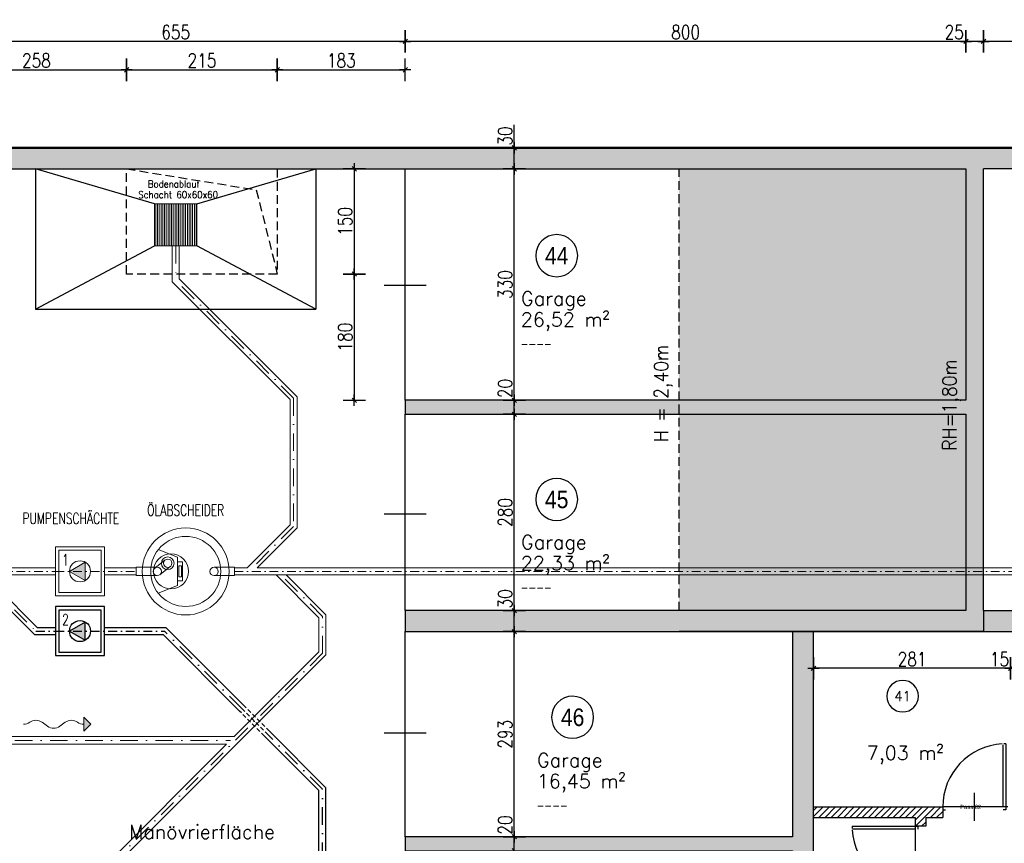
# Model space of a CAD drawing. Header units: centimetres. Extents: x -18458 to 60221, y -11985 to 33979.
# Tile 23 of 50: x 3222 to 4627, y 2668 to 3843. Entities that reach past the tile are written whole.
import ezdxf
from ezdxf.enums import TextEntityAlignment as Align

# ---------------------------------------------------------------- set-up
doc = ezdxf.new("R2010")
doc.units = ezdxf.units.CM
doc.header["$LTSCALE"] = 50
doc.header["$MEASUREMENT"] = 0
doc.header["$PDMODE"] = 34
for name, pattern in [('DASHDOT2', [0.5, 0.25, -0.125, 0, -0.125]), ('HIDDEN', [0.375, 0.25, -0.125]), ('STRICHPUNKT', [1, 0.5, -0.25, 0, -0.25])]:
    doc.linetypes.add(name, pattern=pattern)
for name, color, linetype in [('01_Bemassung', 150, 'Continuous'), ('01_Grundriss_verdeckt', 3, 'HIDDEN'), ('01_Installationen', 94, 'Continuous'), ('01_Mauern', 1, 'Continuous'), ('01_Mauern_Betonziegel', 147, 'Continuous'), ('01_Schlitze_Schächte', 52, 'Continuous'), ('01_Schraff_Beton', 5, 'Continuous'), ('01_Schraff_Betonziegel', 125, 'Continuous'), ('01_Stellflächen', 153, 'Continuous'), ('01_Text', 2, 'Continuous'), ('01_Tueren', 7, 'Continuous'), ('01_unterzüge', 241, 'Continuous'), ('A-colgrid', 2, 'Continuous')]:
    doc.layers.add(name, color=color, linetype=linetype)
doc.layers.add('01_Grenzen', color=7, linetype='Continuous', true_color=0x3c64f6)
doc.layers.add('04_Inst_Abflüsse', color=44, linetype='Continuous', lineweight=9)
doc.styles.add('ReHe', font='AVGARDN.TTF')
doc.styles.add('Romans', font='Romans.shx')
doc.styles.add('SIPLEX1', font='romans.shx', dxfattribs={"width": 0.8})
doc.dimstyles.new('BEM-50_grundrisse', dxfattribs={"dimscale": 1.6, "dimtxt": 12.5, "dimasz": 0.4, "dimexe": 0.1, "dimexo": 0.5, "dimgap": 2, "dimtad": 1, "dimdec": 0, "dimrnd": 0.5, "dimzin": 12, "dimdsep": 46, "dimtxsty": 'SIPLEX1', "dimblk": 'bempkt', "dimcen": -0.2, "dimdle": 0.05, "dimse1": 1, "dimse2": 1, "dimclrd": 256, "dimclre": 256, "dimclrt": 256, "dimazin": 0, "dimtfac": 1, "dimtdec": 0, "dimtmove": 0, "dimatfit": 2, "dimldrblk": 'BEMPU', "dimfxl": 0, "dimtvp": 1, "dimtolj": 1, "dimtzin": 0, "dimarcsym": 0})
doc.dimstyles.new('Block_bem', dxfattribs={"dimtxt": 6, "dimasz": 0.18, "dimexe": 0.18, "dimexo": 0.0625, "dimgap": 2, "dimtad": 0, "dimdec": 0, "dimzin": 0, "dimdsep": 46, "dimtxsty": 'Standard', "dimcen": 0, "dimse1": 1, "dimse2": 1, "dimsd1": 1, "dimsd2": 1, "dimadec": 0, "dimazin": 0, "dimtfac": 1, "dimtdec": 0, "dimtix": 1, "dimtofl": 0, "dimtmove": 0, "dimatfit": 3, "dimfxl": 0, "dimtolj": 1, "dimtzin": 0, "dimarcsym": 0})

# ---------------------------------------------------------------- blocks, each defined once
blk = doc.blocks.new('*D34')
at = {"layer": 'Defpoints', "color": 0}
for p in [(-86, 0), (-4, 0), (-86, -4)]:
    blk.add_point(p, dxfattribs=at)
at = {"layer": 'Defpoints', "color": 0, "insert": (-50, 0), "char_height": 6, "attachment_point": 5}
blk.add_mtext('\\A1;Pass 82', dxfattribs=at)
blk = doc.blocks.new('rs_Keller')
at = {"layer": '01_Text', "color": 0}
blk.add_arc((0, 35), 22.5, 180.191, 179.809, dxfattribs=at)
at = {"layer": '01_Text', "color": 4, "style": 'Romans'}
blk.add_attdef('NR', text='', height=14, dxfattribs=at).set_placement((0, 35), align=Align.MIDDLE_CENTER)
at = {"layer": '01_Text', "color": 0, "style": 'Romans', "flags": 2}
blk.add_attdef('Keller', (-51.2, -26), '', height=20, dxfattribs=at)
at = {"layer": '01_Text', "color": 0, "style": 'Romans'}
blk.add_attdef('Nettofläche', (-51.2, -56), '', height=20, dxfattribs=at)
blk = doc.blocks.new('rs_Garage')
at = {"layer": '01_Text', "color": 0}
blk.add_arc((0, 40), 30, 180.191, 179.809, dxfattribs=at)
at = {"layer": '01_Text', "color": 0, "style": 'ReHe', "width": 0.9}
blk.add_attdef('GAR_NR', text='', height=25, dxfattribs=at).set_placement((0, 40), align=Align.MIDDLE_CENTER)
at = {"layer": '01_Text', "color": 0, "style": 'Romans'}
for tag, p in [('R_Bez', (-50.8, -31)), ('GAR_FL', (-51.2, -61))]:
    blk.add_attdef(tag, p, '', height=20, dxfattribs=at)
at = {"layer": 'Defpoints', "color": 91, "style": 'Romans'}
blk.add_attdef('Br_fl', (-51.5, -91), '', height=10, dxfattribs=at)
blk = doc.blocks.new('bempkt')
at = {"layer": '01_Bemassung', "color": 0}
for p, q in [((0, -25), (0, 25)), ((12.5, 0), (-12.5, 0)), ((-4.95, -4.95), (4.95, 4.95))]:
    blk.add_line(p, q, dxfattribs=at)
blk = doc.blocks.new('*D240')
at = {"layer": '01_Bemassung', "lineweight": -2}
blk.add_line((5126.9, 3811.6), (4597.6, 3811.6), dxfattribs=at)
at = {"layer": 'Defpoints', "color": 0}
for p in [(4596.9, 3811.6), (5127.6, 3659.9), (4596.9, 3629.9)]:
    blk.add_point(p, dxfattribs=at)
at = {"layer": '01_Bemassung', "lineweight": -2, "xscale": 0.6400000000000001, "yscale": 0.6400000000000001, "zscale": 0.6400000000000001, "rotation": 180}
blk.add_blockref('bempkt', (4596.9, 3811.6), dxfattribs=at)
at = {"layer": '01_Bemassung', "lineweight": -2, "xscale": 0.6400000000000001, "yscale": 0.6400000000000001, "zscale": 0.6400000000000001}
blk.add_blockref('bempkt', (5127.6, 3811.6), dxfattribs=at)
at = {"layer": '01_Bemassung', "insert": (4862.2, 3824.8), "char_height": 20, "attachment_point": 5, "style": 'SIPLEX1'}
blk.add_mtext('\\A1;531', dxfattribs=at)
blk = doc.blocks.new('BEMPU')
at = {"layer": '01_Bemassung', "color": 4}
for p, q in [((0, -25), (0, 25)), ((5, 0), (-5, 0))]:
    blk.add_line(p, q, dxfattribs=at)
blk.add_circle((0, 0), 2.5, dxfattribs=at)
blk = doc.blocks.new('*D241')
at = {"layer": '01_Bemassung', "lineweight": -2}
for p, q in [((4571.9, 3811.6), (4539, 3811.6)), ((4596.3, 3811.6), (4572.6, 3811.6))]:
    blk.add_line(p, q, dxfattribs=at)
at = {"layer": 'Defpoints', "color": 0}
for p in [(4571.9, 3811.6), (4571.9, 3629.9), (4596.9, 3629.9)]:
    blk.add_point(p, dxfattribs=at)
at = {"layer": '01_Bemassung', "lineweight": -2, "xscale": 0.6400000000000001, "yscale": 0.6400000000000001, "zscale": 0.6400000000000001, "rotation": 180}
blk.add_blockref('bempkt', (4571.9, 3811.6), dxfattribs=at)
at = {"layer": '01_Bemassung', "lineweight": -2, "xscale": 0.6400000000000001, "yscale": 0.6400000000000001, "zscale": 0.6400000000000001}
blk.add_blockref('bempkt', (4596.9, 3811.6), dxfattribs=at)
at = {"layer": '01_Bemassung', "insert": (4555.1, 3824.8), "char_height": 20, "attachment_point": 5, "style": 'SIPLEX1'}
blk.add_mtext('\\A1;25', dxfattribs=at)
blk = doc.blocks.new('*D242')
at = {"layer": '01_Bemassung', "lineweight": -2}
blk.add_line((4571.3, 3811.6), (3772.6, 3811.6), dxfattribs=at)
at = {"layer": 'Defpoints', "color": 0}
for p in [(3771.9, 3811.6), (3771.9, 3629.9), (4571.9, 3629.9)]:
    blk.add_point(p, dxfattribs=at)
at = {"layer": '01_Bemassung', "lineweight": -2, "xscale": 0.6400000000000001, "yscale": 0.6400000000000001, "zscale": 0.6400000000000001, "rotation": 180}
blk.add_blockref('bempkt', (3771.9, 3811.6), dxfattribs=at)
at = {"layer": '01_Bemassung', "lineweight": -2, "xscale": 0.6400000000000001, "yscale": 0.6400000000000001, "zscale": 0.6400000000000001}
blk.add_blockref('bempkt', (4571.9, 3811.6), dxfattribs=at)
at = {"layer": '01_Bemassung', "insert": (4171.9, 3824.8), "char_height": 20, "attachment_point": 5, "style": 'SIPLEX1'}
blk.add_mtext('\\A1;800', dxfattribs=at)
blk = doc.blocks.new('*D243')
at = {"layer": '01_Bemassung', "lineweight": -2}
blk.add_line((3771.3, 3811.6), (3117.6, 3811.6), dxfattribs=at)
at = {"layer": 'Defpoints', "color": 0}
for p in [(3116.9, 3811.6), (3116.9, 3629.9), (3771.9, 3629.9)]:
    blk.add_point(p, dxfattribs=at)
at = {"layer": '01_Bemassung', "lineweight": -2, "xscale": 0.6400000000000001, "yscale": 0.6400000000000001, "zscale": 0.6400000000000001, "rotation": 180}
blk.add_blockref('bempkt', (3116.9, 3811.6), dxfattribs=at)
at = {"layer": '01_Bemassung', "lineweight": -2, "xscale": 0.6400000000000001, "yscale": 0.6400000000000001, "zscale": 0.6400000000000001}
blk.add_blockref('bempkt', (3771.9, 3811.6), dxfattribs=at)
at = {"layer": '01_Bemassung', "insert": (3444.4, 3824.8), "char_height": 20, "attachment_point": 5, "style": 'SIPLEX1'}
blk.add_mtext('\\A1;655', dxfattribs=at)
blk = doc.blocks.new('*D250')
at = {"layer": '01_Bemassung', "lineweight": -2}
blk.add_line((7888.8, 3858.6), (1039.8, 3858.6), dxfattribs=at)
at = {"layer": 'Defpoints', "color": 0}
for p in [(1039.1, 3858.6), (1039.1, 3659.9), (7889.4, 2999.9)]:
    blk.add_point(p, dxfattribs=at)
at = {"layer": '01_Bemassung', "lineweight": -2, "xscale": 0.6400000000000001, "yscale": 0.6400000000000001, "zscale": 0.6400000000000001, "rotation": 180}
blk.add_blockref('bempkt', (1039.1, 3858.6), dxfattribs=at)
at = {"layer": '01_Bemassung', "lineweight": -2, "xscale": 0.6400000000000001, "yscale": 0.6400000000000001, "zscale": 0.6400000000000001}
blk.add_blockref('bempkt', (7889.4, 3858.6), dxfattribs=at)
at = {"layer": '01_Bemassung', "insert": (4464.3, 3871.8), "char_height": 20, "attachment_point": 5, "style": 'SIPLEX1'}
blk.add_mtext('\\A1;6851', dxfattribs=at)
blk = doc.blocks.new('*D251')
at = {"layer": '01_Bemassung', "lineweight": -2}
blk.add_line((8626.3, 3904.9), (1039.8, 3904.9), dxfattribs=at)
at = {"layer": 'Defpoints', "color": 0}
for p in [(1039.1, 3904.9), (1039.1, 3659.9), (8626.9, 2999.9)]:
    blk.add_point(p, dxfattribs=at)
at = {"layer": '01_Bemassung', "lineweight": -2, "xscale": 0.6400000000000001, "yscale": 0.6400000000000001, "zscale": 0.6400000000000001, "rotation": 180}
blk.add_blockref('bempkt', (1039.1, 3904.9), dxfattribs=at)
at = {"layer": '01_Bemassung', "lineweight": -2, "xscale": 0.6400000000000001, "yscale": 0.6400000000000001, "zscale": 0.6400000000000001}
blk.add_blockref('bempkt', (8626.9, 3904.9), dxfattribs=at)
at = {"layer": '01_Bemassung', "insert": (4833, 3918.1), "char_height": 20, "attachment_point": 5, "style": 'SIPLEX1'}
blk.add_mtext('\\A1;7588', dxfattribs=at)
blk = doc.blocks.new('*D447')
at = {"layer": '01_Bemassung', "lineweight": -2}
for p, q in [((4635.5, 2917.6), (4604.8, 2917.6)), ((4649.9, 2917.6), (4636.1, 2917.6))]:
    blk.add_line(p, q, dxfattribs=at)
at = {"layer": 'Defpoints', "color": 0}
for p in [(4635.5, 3049.9), (4635.5, 2917.6), (4650.5, 2799.9)]:
    blk.add_point(p, dxfattribs=at)
at = {"layer": '01_Bemassung', "lineweight": -2, "xscale": 0.6400000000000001, "yscale": 0.6400000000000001, "zscale": 0.6400000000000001, "rotation": 180}
blk.add_blockref('bempkt', (4635.5, 2917.6), dxfattribs=at)
at = {"layer": '01_Bemassung', "lineweight": -2, "xscale": 0.6400000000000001, "yscale": 0.6400000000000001, "zscale": 0.6400000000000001}
blk.add_blockref('bempkt', (4650.5, 2917.6), dxfattribs=at)
at = {"layer": '01_Bemassung', "insert": (4619.8, 2930.8), "char_height": 20, "attachment_point": 5, "style": 'SIPLEX1'}
blk.add_mtext('\\A1;15', dxfattribs=at)
blk = doc.blocks.new('*D448')
at = {"layer": '01_Bemassung', "lineweight": -2}
blk.add_line((4634.9, 2917.6), (4355.1, 2917.6), dxfattribs=at)
at = {"layer": 'Defpoints', "color": 0}
for p in [(4354.4, 3049.9), (4635.5, 3049.9), (4354.4, 2917.6)]:
    blk.add_point(p, dxfattribs=at)
at = {"layer": '01_Bemassung', "lineweight": -2, "xscale": 0.6400000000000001, "yscale": 0.6400000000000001, "zscale": 0.6400000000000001, "rotation": 180}
blk.add_blockref('bempkt', (4354.4, 2917.6), dxfattribs=at)
at = {"layer": '01_Bemassung', "lineweight": -2, "xscale": 0.6400000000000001, "yscale": 0.6400000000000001, "zscale": 0.6400000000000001}
blk.add_blockref('bempkt', (4635.5, 2917.6), dxfattribs=at)
at = {"layer": '01_Bemassung', "insert": (4495, 2930.8), "char_height": 20, "attachment_point": 5, "style": 'SIPLEX1'}
blk.add_mtext('\\A1;281', dxfattribs=at)
blk = doc.blocks.new('*D450')
at = {"layer": '01_Bemassung', "lineweight": -2}
blk.add_line((4966, 3479.2), (4966, 3000.5), dxfattribs=at)
at = {"layer": 'Defpoints', "color": 0}
for p in [(4771.6, 3479.9), (4584.1, 2999.9), (4966, 2999.9)]:
    blk.add_point(p, dxfattribs=at)
at = {"layer": '01_Bemassung', "lineweight": -2, "xscale": 0.6400000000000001, "yscale": 0.6400000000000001, "zscale": 0.6400000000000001}
for p, rotation in [((4966, 3479.9), 90), ((4966, 2999.9), 270)]:
    blk.add_blockref('bempkt', p, dxfattribs=dict(at, rotation=rotation))
at = {"layer": '01_Bemassung', "insert": (4952.8, 3239.9), "char_height": 20, "attachment_point": 5, "rotation": 90, "style": 'SIPLEX1'}
blk.add_mtext('\\A1;480', dxfattribs=at)
blk = doc.blocks.new('*D508')
at = {"layer": '01_Bemassung', "lineweight": -2}
for p, q in [((3927.5, 2677.4), (3927.5, 2710.3)), ((3927.5, 2658), (3927.5, 2676.7))]:
    blk.add_line(p, q, dxfattribs=at)
at = {"layer": 'Defpoints', "color": 0}
for p in [(3927.5, 2677.4), (4048.2, 2677.4), (4048.2, 2657.4)]:
    blk.add_point(p, dxfattribs=at)
at = {"layer": '01_Bemassung', "lineweight": -2, "xscale": 0.6400000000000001, "yscale": 0.6400000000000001, "zscale": 0.6400000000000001}
for p, rotation in [((3927.5, 2677.4), 90), ((3927.5, 2657.4), 270)]:
    blk.add_blockref('bempkt', p, dxfattribs=dict(at, rotation=rotation))
at = {"layer": '01_Bemassung', "insert": (3914.3, 2694.2), "char_height": 20, "attachment_point": 5, "rotation": 90, "style": 'SIPLEX1'}
blk.add_mtext('\\A1;20', dxfattribs=at)
blk = doc.blocks.new('*D509')
at = {"layer": '01_Bemassung', "lineweight": -2}
blk.add_line((3927.5, 2678), (3927.5, 2969.2), dxfattribs=at)
at = {"layer": 'Defpoints', "color": 0}
for p in [(3927.5, 2969.9), (4048.2, 2969.9), (4048.2, 2677.4)]:
    blk.add_point(p, dxfattribs=at)
at = {"layer": '01_Bemassung', "lineweight": -2, "xscale": 0.6400000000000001, "yscale": 0.6400000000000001, "zscale": 0.6400000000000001}
for p, rotation in [((3927.5, 2969.9), 90), ((3927.5, 2677.4), 270)]:
    blk.add_blockref('bempkt', p, dxfattribs=dict(at, rotation=rotation))
at = {"layer": '01_Bemassung', "insert": (3914.3, 2823.6), "char_height": 20, "attachment_point": 5, "rotation": 90, "style": 'SIPLEX1'}
blk.add_mtext('\\A1;293', dxfattribs=at)
blk = doc.blocks.new('*D510')
at = {"layer": '01_Bemassung', "lineweight": -2}
for p, q in [((3927.5, 2999.9), (3927.5, 3032.8)), ((3927.5, 2970.5), (3927.5, 2999.2))]:
    blk.add_line(p, q, dxfattribs=at)
at = {"layer": 'Defpoints', "color": 0}
for p in [(3771.9, 2999.9), (3927.5, 2999.9), (4048.2, 2969.9)]:
    blk.add_point(p, dxfattribs=at)
at = {"layer": '01_Bemassung', "lineweight": -2, "xscale": 0.6400000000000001, "yscale": 0.6400000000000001, "zscale": 0.6400000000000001}
for p, rotation in [((3927.5, 2999.9), 90), ((3927.5, 2969.9), 270)]:
    blk.add_blockref('bempkt', p, dxfattribs=dict(at, rotation=rotation))
at = {"layer": '01_Bemassung', "insert": (3914.3, 3016.7), "char_height": 20, "attachment_point": 5, "rotation": 90, "style": 'SIPLEX1'}
blk.add_mtext('\\A1;30', dxfattribs=at)
blk = doc.blocks.new('*D511')
at = {"layer": '01_Bemassung', "lineweight": -2}
blk.add_line((3927.5, 3000.5), (3927.5, 3279.2), dxfattribs=at)
at = {"layer": 'Defpoints', "color": 0}
for p in [(3771.9, 3279.9), (3927.5, 3279.9), (3771.9, 2999.9)]:
    blk.add_point(p, dxfattribs=at)
at = {"layer": '01_Bemassung', "lineweight": -2, "xscale": 0.6400000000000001, "yscale": 0.6400000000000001, "zscale": 0.6400000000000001}
for p, rotation in [((3927.5, 3279.9), 90), ((3927.5, 2999.9), 270)]:
    blk.add_blockref('bempkt', p, dxfattribs=dict(at, rotation=rotation))
at = {"layer": '01_Bemassung', "insert": (3914.3, 3139.9), "char_height": 20, "attachment_point": 5, "rotation": 90, "style": 'SIPLEX1'}
blk.add_mtext('\\A1;280', dxfattribs=at)
blk = doc.blocks.new('*D512')
at = {"layer": '01_Bemassung', "lineweight": -2}
for p, q in [((3927.5, 3299.9), (3927.5, 3332.8)), ((3927.5, 3280.5), (3927.5, 3299.2))]:
    blk.add_line(p, q, dxfattribs=at)
at = {"layer": 'Defpoints', "color": 0}
for p in [(3771.9, 3299.9), (3927.5, 3299.9), (3771.9, 3279.9)]:
    blk.add_point(p, dxfattribs=at)
at = {"layer": '01_Bemassung', "lineweight": -2, "xscale": 0.6400000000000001, "yscale": 0.6400000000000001, "zscale": 0.6400000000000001}
for p, rotation in [((3927.5, 3299.9), 90), ((3927.5, 3279.9), 270)]:
    blk.add_blockref('bempkt', p, dxfattribs=dict(at, rotation=rotation))
at = {"layer": '01_Bemassung', "insert": (3914.3, 3316.7), "char_height": 20, "attachment_point": 5, "rotation": 90, "style": 'SIPLEX1'}
blk.add_mtext('\\A1;20', dxfattribs=at)
blk = doc.blocks.new('*D513')
at = {"layer": '01_Bemassung', "lineweight": -2}
blk.add_line((3927.5, 3300.5), (3927.5, 3629.2), dxfattribs=at)
at = {"layer": 'Defpoints', "color": 0}
for p in [(3569.4, 3629.9), (3927.5, 3629.9), (3771.9, 3299.9)]:
    blk.add_point(p, dxfattribs=at)
at = {"layer": '01_Bemassung', "lineweight": -2, "xscale": 0.6400000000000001, "yscale": 0.6400000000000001, "zscale": 0.6400000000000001}
for p, rotation in [((3927.5, 3629.9), 90), ((3927.5, 3299.9), 270)]:
    blk.add_blockref('bempkt', p, dxfattribs=dict(at, rotation=rotation))
at = {"layer": '01_Bemassung', "insert": (3914.3, 3464.9), "char_height": 20, "attachment_point": 5, "rotation": 90, "style": 'SIPLEX1'}
blk.add_mtext('\\A1;330', dxfattribs=at)
blk = doc.blocks.new('*D514')
at = {"layer": '01_Bemassung', "lineweight": -2}
for p, q in [((3927.5, 3659.9), (3927.5, 3692.8)), ((3927.5, 3630.5), (3927.5, 3659.2))]:
    blk.add_line(p, q, dxfattribs=at)
at = {"layer": 'Defpoints', "color": 0}
for p in [(3124.3, 3659.9), (3927.5, 3659.9), (3569.4, 3629.9)]:
    blk.add_point(p, dxfattribs=at)
at = {"layer": '01_Bemassung', "lineweight": -2, "xscale": 0.6400000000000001, "yscale": 0.6400000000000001, "zscale": 0.6400000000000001}
for p, rotation in [((3927.5, 3659.9), 90), ((3927.5, 3629.9), 270)]:
    blk.add_blockref('bempkt', p, dxfattribs=dict(at, rotation=rotation))
at = {"layer": '01_Bemassung', "insert": (3914.3, 3676.7), "char_height": 20, "attachment_point": 5, "rotation": 90, "style": 'SIPLEX1'}
blk.add_mtext('\\A1;30', dxfattribs=at)
blk = doc.blocks.new('*D643')
at = {"layer": '01_Bemassung', "lineweight": -2}
blk.add_line((3117.6, 3771.1), (3373.8, 3771.1), dxfattribs=at)
at = {"layer": 'Defpoints', "color": 0}
for p in [(3374.4, 3771.1), (3116.9, 3629.9), (3374.4, 3629.9)]:
    blk.add_point(p, dxfattribs=at)
at = {"layer": '01_Bemassung', "lineweight": -2, "xscale": 0.6400000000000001, "yscale": 0.6400000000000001, "zscale": 0.6400000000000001, "rotation": 180}
blk.add_blockref('bempkt', (3116.9, 3771.1), dxfattribs=at)
at = {"layer": '01_Bemassung', "lineweight": -2, "xscale": 0.6400000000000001, "yscale": 0.6400000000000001, "zscale": 0.6400000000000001}
blk.add_blockref('bempkt', (3374.4, 3771.1), dxfattribs=at)
at = {"layer": '01_Bemassung', "insert": (3245.7, 3784.3), "char_height": 20, "attachment_point": 5, "style": 'SIPLEX1'}
blk.add_mtext('\\A1;258', dxfattribs=at)
blk = doc.blocks.new('*D644')
at = {"layer": '01_Bemassung', "lineweight": -2}
blk.add_line((3375.1, 3771.1), (3588.8, 3771.1), dxfattribs=at)
at = {"layer": 'Defpoints', "color": 0}
for p in [(3589.4, 3771.1), (3374.4, 3629.9), (3589.4, 3629.9)]:
    blk.add_point(p, dxfattribs=at)
at = {"layer": '01_Bemassung', "lineweight": -2, "xscale": 0.6400000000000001, "yscale": 0.6400000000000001, "zscale": 0.6400000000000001, "rotation": 180}
blk.add_blockref('bempkt', (3374.4, 3771.1), dxfattribs=at)
at = {"layer": '01_Bemassung', "lineweight": -2, "xscale": 0.6400000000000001, "yscale": 0.6400000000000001, "zscale": 0.6400000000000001}
blk.add_blockref('bempkt', (3589.4, 3771.1), dxfattribs=at)
at = {"layer": '01_Bemassung', "insert": (3481.9, 3784.3), "char_height": 20, "attachment_point": 5, "style": 'SIPLEX1'}
blk.add_mtext('\\A1;215', dxfattribs=at)
blk = doc.blocks.new('*D645')
at = {"layer": '01_Bemassung', "lineweight": -2}
blk.add_line((3590.1, 3771.1), (3771.3, 3771.1), dxfattribs=at)
at = {"layer": 'Defpoints', "color": 0}
for p in [(3771.9, 3771.1), (3589.4, 3629.9), (3771.9, 3629.9)]:
    blk.add_point(p, dxfattribs=at)
at = {"layer": '01_Bemassung', "lineweight": -2, "xscale": 0.6400000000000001, "yscale": 0.6400000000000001, "zscale": 0.6400000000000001, "rotation": 180}
blk.add_blockref('bempkt', (3589.4, 3771.1), dxfattribs=at)
at = {"layer": '01_Bemassung', "lineweight": -2, "xscale": 0.6400000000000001, "yscale": 0.6400000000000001, "zscale": 0.6400000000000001}
blk.add_blockref('bempkt', (3771.9, 3771.1), dxfattribs=at)
at = {"layer": '01_Bemassung', "insert": (3680.7, 3784.3), "char_height": 20, "attachment_point": 5, "style": 'SIPLEX1'}
blk.add_mtext('\\A1;183', dxfattribs=at)
blk = doc.blocks.new('*D646')
at = {"layer": '01_Bemassung', "lineweight": -2}
blk.add_line((3699.2, 3629.2), (3699.2, 3480.5), dxfattribs=at)
at = {"layer": 'Defpoints', "color": 0}
for p in [(3589.4, 3629.9), (3589.4, 3479.9), (3699.2, 3479.9)]:
    blk.add_point(p, dxfattribs=at)
at = {"layer": '01_Bemassung', "lineweight": -2, "xscale": 0.6400000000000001, "yscale": 0.6400000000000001, "zscale": 0.6400000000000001}
for p, rotation in [((3699.2, 3629.9), 90), ((3699.2, 3479.9), 270)]:
    blk.add_blockref('bempkt', p, dxfattribs=dict(at, rotation=rotation))
at = {"layer": '01_Bemassung', "insert": (3686, 3554.9), "char_height": 20, "attachment_point": 5, "rotation": 90, "style": 'SIPLEX1'}
blk.add_mtext('\\A1;150', dxfattribs=at)
blk = doc.blocks.new('*D647')
at = {"layer": '01_Bemassung', "lineweight": -2}
blk.add_line((3699.2, 3479.2), (3699.2, 3300.5), dxfattribs=at)
at = {"layer": 'Defpoints', "color": 0}
for p in [(3589.4, 3479.9), (3699.2, 3299.9), (3771.9, 3299.9)]:
    blk.add_point(p, dxfattribs=at)
at = {"layer": '01_Bemassung', "lineweight": -2, "xscale": 0.6400000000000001, "yscale": 0.6400000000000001, "zscale": 0.6400000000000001}
for p, rotation in [((3699.2, 3479.9), 90), ((3699.2, 3299.9), 270)]:
    blk.add_blockref('bempkt', p, dxfattribs=dict(at, rotation=rotation))
at = {"layer": '01_Bemassung', "insert": (3686, 3389.9), "char_height": 20, "attachment_point": 5, "rotation": 90, "style": 'SIPLEX1'}
blk.add_mtext('\\A1;180', dxfattribs=at)
blk = doc.blocks.new('*U33')
at = {"layer": '01_Tueren', "color": 0}
for p, q in [((0, 89.9), (-3, 89.9)), ((-45, 20), (-45, -20)), ((-93, 0), (-90, 0)), ((-90, 0), (-90, -4)), ((3, 0), (0, 0)), ((0, 0), (0, -4)), ((-90, -4), (-86, -4)), ((0, -4), (-4, -4))]:
    blk.add_line(p, q, dxfattribs=at)
blk.add_lwpolyline([(0, 89.9), (0, 0), (-4, 0), (-4, 88.8)], dxfattribs=at)
blk.add_arc((0, 0), 90, 93.1819, 180, dxfattribs=at)
at = {"layer": 'Defpoints', "color": 91}
blk.add_line((0, 0), (-90, 0), dxfattribs=at)
dim = blk.add_linear_dim(base=(-86, 0), p1=(-4, 0), p2=(-86, -4), angle=180, text='Pass <>', dimstyle='Block_bem', dxfattribs=at)
dim.commit()
dim.dimension.update_dxf_attribs({"geometry": '*D34', "text_midpoint": (-50, 0), "dimtype": 160})

msp = doc.modelspace()

# ---------------------------------------------------------------- hatches: boundary and pattern name
at = {"layer": '01_Installationen'}
msp.add_hatch(color=256, dxfattribs=at).paths.add_polyline_path([(3292.9, 2970.7), (3315.4, 2957.7), (3315.4, 2983.6)])
at = {"layer": '01_Schraff_Beton'}
h = msp.add_hatch(dxfattribs=at)
h.set_pattern_fill('ANSI33', color=256, scale=50, style=0)
h.paths.add_polyline_path([(4596.9, 2999.9), (4596.9, 3629.9), (5127.6, 3629.9), (5127.6, 3659.9), (2566.9, 3659.9), (2566.9, 3629.9), (4571.9, 3629.9), (4571.9, 3299.9), (3771.9, 3299.9), (3771.9, 3279.9), (4571.9, 3279.9), (4571.9, 2999.9), (3771.9, 2999.9), (3771.9, 2969.9), (4324.4, 2969.9), (4354.4, 2969.9), (4596.9, 2969.9)])
h = msp.add_hatch(dxfattribs=at)
h.set_pattern_fill('ANSI33', color=256, scale=50, style=0)
h.paths.add_polyline_path([(7169.4, 2999.9), (4596.9, 2999.9), (4596.9, 2969.9), (7164.1, 2969.9), (7244.4, 2889.5), (7244.4, 2634.9), (7269.4, 2634.9), (7269.4, 2899.9)])
h = msp.add_hatch(dxfattribs=at)
h.set_pattern_fill('ANSI33', color=256, scale=50, style=0)
h.paths.add_polyline_path([(4354.4, 2969.9), (4324.4, 2969.9), (4324.4, 2677.4), (3771.9, 2677.4), (3771.9, 2657.4), (4324.4, 2657.4), (4324.4, 2369.9), (3771.9, 2369.9), (3771.9, 2329.9), (4324.4, 2329.9), (4324.4, 2256.9), (4339.4, 2256.9), (4339.4, 2236.9), (4324.4, 2236.9), (4324.4, 1859.9), (3511.9, 1859.9), (3511.9, 1279.9), (3536.9, 1279.9), (3536.9, 1804.9), (3566.9, 1804.9), (3566.9, 1829.9), (3829.2, 1829.9), (3829.2, 1279.9), (3849.2, 1279.9), (3849.2, 1829.9), (4538.3, 1829.9), (4538.3, 1515.6), (4525.9, 1304.9), (4153.3, 1304.9), (4153.3, 1279.9), (4524.5, 1279.9), (4520.3, 1208.3), (4545.2, 1206.8), (4563.3, 1514.9), (4563.3, 1859.9), (4354.4, 1859.9)])
at = {"layer": '01_Schraff_Betonziegel'}
h = msp.add_hatch(dxfattribs=at)
h.set_pattern_fill('ANSI31', color=256, scale=50, style=0)
h.set_pattern_definition([(45, (20000, -20000), (-4.4194174, 4.4194174), [])])
h.paths.add_polyline_path([(4538.7, 2719.9), (4354.4, 2719.9), (4354.4, 2704.9), (4499.4, 2704.9), (4499.4, 2692.4), (4514.4, 2692.4), (4514.4, 2704.9), (4538.7, 2704.9)])
at = {"layer": '04_Inst_Abflüsse'}
h = msp.add_hatch(dxfattribs=at)
h.set_pattern_fill('ANSI31', color=256, scale=20, angle=45, style=0)
h.set_pattern_definition([(90, (161.019, 2558.5002), (-2.5, 4e-16), [])])
h.paths.add_polyline_path([(3414.4, 3579.9), (3414.4, 3519.9), (3474.4, 3519.9), (3474.4, 3579.9)])
msp.add_hatch(color=256, dxfattribs=at).paths.add_polyline_path([(3292.9, 3055.9), (3315.4, 3042.9), (3315.4, 3068.8)])

# ---------------------------------------------------------------- linework, layer by layer
at = {"layer": '01_Grenzen', "linetype": 'STRICHPUNKT', "const_width": 3}
msp.add_lwpolyline([(8825.3, 4800.9), (8046.5, 4626.1), (7291.1, 4447.8), (6752.6, 4129.5), (6497.6, 4065.4), (5921.8, 3980.5), (5927.6, 3659.9), (830.7, 3659.9), (796.4, 3597.7), (721.1, 3457), (413.7, 2891.3), (-656, 944.6), (-1092.3, 177), (509.1, 107.3), (3605.6, -49.4), (6371.7, -219.6), (7220.6, -259.4), (8865.8, -368.2), (8841.7, 1305.7), (8834.5, 3007.4), (8830.4, 3481.3), (8821.5, 4491.8), (8825.3, 4800.9)], dxfattribs=at)
at = {"layer": '01_Grundriss_verdeckt'}
msp.add_line((4162.5, 2999.9), (4162.5, 3629.9), dxfattribs=at)
at = {"layer": '01_Installationen', "linetype": 'STRICHPUNKT'}
for p, q in [((3179.1, 3036.6), (3245, 2970.7)), ((3538.7, 2860.4), (3428.4, 2970.7)), ((3653.7, 2745.3), (3575.1, 2824)), ((3653.7, 2293.7), (3653.7, 2745.3))]:
    msp.add_line(p, q, dxfattribs=at)
at = {"layer": '01_Installationen'}
for p, q in [((3181.1, 3041.6), (3247, 2975.7)), ((3177, 3031.6), (3242.9, 2965.7)), ((3242.9, 2965.7), (3272.9, 2965.7)), ((3247, 2975.7), (3272.9, 2975.7)), ((3342.7, 2975.7), (3430.5, 2975.7)), ((3342.7, 2965.7), (3426.3, 2965.7)), ((3535.5, 2856.5), (3426.3, 2965.7)), ((3542.6, 2863.6), (3430.5, 2975.7)), ((3658.7, 2747.4), (3578.3, 2827.9)), ((3648.7, 2743.3), (3571.2, 2820.8)), ((3648.7, 2291.6), (3648.7, 2743.3)), ((3658.7, 2295.8), (3658.7, 2747.4))]:
    msp.add_line(p, q, dxfattribs=at)
at = {"layer": '01_Installationen', "linetype": 'DASHDOT2'}
for p, q in [((3245, 2970.7), (3272.9, 2970.7)), ((3272.9, 2970.7), (3428.4, 2970.7))]:
    msp.add_line(p, q, dxfattribs=at)
at = {"layer": '01_Installationen', "linetype": 'HIDDEN', "ltscale": 0.5}
for p, q in [((3571.2, 2820.8), (3535.5, 2856.5)), ((3538.7, 2860.4), (3575.1, 2824)), ((3578.3, 2827.9), (3542.6, 2863.6))]:
    msp.add_line(p, q, dxfattribs=at)
at = {"layer": '01_Installationen'}
for points in [[(3272.9, 2935.7), (3342.9, 2935.7), (3342.9, 3005.7), (3272.9, 3005.7)], [(3277.9, 2940.7), (3337.9, 2940.7), (3337.9, 3000.7), (3277.9, 3000.7)], [(3292.9, 2970.7), (3315.4, 2957.7), (3315.4, 2983.6)], [(3292.9, 2970.7), (3315.4, 2957.7), (3315.4, 2983.6)], [(3292.9, 2970.7), (3315.4, 2957.7), (3315.4, 2983.6)]]:
    msp.add_lwpolyline(points, close=True, dxfattribs=at)
msp.add_circle((3307.9, 2970.7), 15, dxfattribs=at)
msp.add_circle((3307.9, 2970.7), 15, dxfattribs=at)
msp.add_circle((3307.9, 2970.7), 15, dxfattribs=at)
at = {"layer": '01_Mauern'}
for p, q in [((5127.6, 3659.9), (1039.1, 3659.9)), ((4596.9, 2999.9), (4596.9, 3629.9)), ((5127.6, 3629.9), (4596.9, 3629.9)), ((4596.9, 2999.9), (7169.4, 2999.9)), ((4354.4, 1859.9), (4354.4, 2969.9)), ((4354.4, 2969.9), (7164.1, 2969.9))]:
    msp.add_line(p, q, dxfattribs=at)
msp.add_lwpolyline([(2566.9, 3629.9), (4571.9, 3629.9), (4571.9, 3299.9), (3771.9, 3299.9), (3771.9, 3279.9), (4571.9, 3279.9), (4571.9, 2999.9), (3771.9, 2999.9), (3771.9, 2969.9), (4324.4, 2969.9), (4324.4, 2677.4), (3771.9, 2677.4), (3771.9, 2657.4), (4324.4, 2657.4), (4324.4, 2369.9), (3771.9, 2369.9), (3771.9, 2329.9), (4324.4, 2329.9), (4324.4, 2256.9), (4339.4, 2256.9), (4339.4, 2236.9), (4324.4, 2236.9), (4324.4, 1859.9)], dxfattribs=at)
at = {"layer": '01_Mauern_Betonziegel'}
for p, q in [((4354.4, 2719.9), (4538.7, 2719.9)), ((4538.7, 2719.9), (4538.7, 2704.9)), ((4354.4, 2704.9), (4499.4, 2704.9)), ((4499.4, 2704.9), (4499.4, 2692.4)), ((4514.4, 2704.9), (4538.7, 2704.9)), ((4514.4, 2704.9), (4514.4, 2692.4)), ((4514.4, 2692.4), (4499.4, 2692.4))]:
    msp.add_line(p, q, dxfattribs=at)
at = {"layer": '01_Schlitze_Schächte', "linetype": 'HIDDEN'}
for p, q in [((3374.4, 3629.9), (3559.4, 3599.9)), ((3374.4, 3629.9), (3559.4, 3599.9)), ((3559.4, 3599.9), (3589.4, 3479.9)), ((3559.4, 3599.9), (3589.4, 3479.9))]:
    msp.add_line(p, q, dxfattribs=at)
msp.add_lwpolyline([(3374.4, 3629.9), (3589.4, 3629.9), (3589.4, 3479.9), (3374.4, 3479.9)], close=True, dxfattribs=at)
at = {"layer": '01_Schraff_Beton'}
for p, q in [((4596.9, 2999.9), (4596.9, 2969.9)), ((4354.4, 2969.9), (4324.4, 2969.9))]:
    msp.add_line(p, q, dxfattribs=at)
at = {"layer": '01_Stellflächen'}
for p, q in [((3244.4, 3629.9), (3244.4, 3429.9)), ((3414.4, 3579.9), (3244.4, 3629.9)), ((3474.4, 3579.9), (3644.4, 3629.9)), ((3644.4, 3629.9), (3644.4, 3429.9)), ((3244.4, 3429.9), (3414.4, 3519.9)), ((3644.4, 3429.9), (3474.4, 3519.9)), ((3244.4, 3429.9), (3644.4, 3429.9))]:
    msp.add_line(p, q, dxfattribs=at)
at = {"layer": '01_Tueren'}
for p, q in [((3771.9, 3299.9), (3771.9, 3629.9)), ((3801.9, 3463.6), (3741.9, 3463.6)), ((3771.9, 2999.9), (3771.9, 3279.9)), ((3801.9, 3137.4), (3741.9, 3137.4)), ((3771.9, 2677.4), (3771.9, 2969.9)), ((3801.9, 2824.9), (3741.9, 2824.9))]:
    msp.add_line(p, q, dxfattribs=at)
at = {"layer": '01_unterzüge'}
msp.add_lwpolyline([(4162.5, 2969.9), (4596.9, 2969.9), (4596.9, 2969.9), (4162.5, 2969.9)], close=True, dxfattribs=at)
msp.add_solid([(4162.5, 3659.9), (4162.5, 2969.9), (4596.9, 3659.9), (4596.9, 2969.9)], dxfattribs=at)
at = {"layer": '04_Inst_Abflüsse'}
for p, q in [((3439.4, 3519.9), (3439.4, 3468.9)), ((3449.4, 3519.9), (3449.4, 3473.1)), ((3617.6, 3304.9), (3449.4, 3473.1)), ((3607.6, 3300.8), (3439.4, 3468.9)), ((3617.6, 3304.9), (3617.6, 3117.9)), ((3607.6, 3300.8), (3607.6, 3122)), ((3607.6, 3122), (3546.5, 3060.9)), ((3617.6, 3117.9), (3560.6, 3060.9)), ((3447, 3076.1), (3419.5, 3086.9)), ((3414.5, 3060.6), (3429.3, 3072.2)), ((3421.9, 3051.1), (3436.7, 3062.7)), ((3447, 3076.1), (3446.9, 3035.5)), ((856.6, 3050.9), (3272.9, 3050.9)), ((859.2, 3060.9), (3272.9, 3060.9)), ((3342.7, 3060.9), (3387.9, 3060.9)), ((3342.7, 3050.9), (3387.9, 3050.9)), ((3387.9, 3061.9), (3418.2, 3061.8)), ((3387.9, 3061.9), (3387.9, 3049.9)), ((3387.9, 3049.9), (3418.2, 3049.8)), ((3499.1, 3061.8), (3528.1, 3061.8)), ((3499.1, 3049.8), (3528.1, 3049.8)), ((3528.1, 3061.8), (3528.1, 3049.8)), ((3528.1, 3060.9), (3546.5, 3060.9)), ((3528.1, 3050.9), (6894.4, 3050.9)), ((3560.6, 3060.9), (6894.4, 3060.9)), ((3648.7, 2989.6), (3587.6, 3050.7)), ((3658.7, 2993.7), (3601.8, 3050.7)), ((3446.9, 3035.5), (3419.5, 3024.7)), ((3658.7, 2937), (3658.7, 2993.7)), ((3648.7, 2941.1), (3648.7, 2989.6)), ((3658.7, 2937), (3288.4, 2566.6)), ((3648.7, 2941.1), (3528, 2820.4)), ((3261.5, 2835), (3253.7, 2840.7)), ((3279, 2835), (3286.9, 2840.7)), ((3323.2, 2837.8), (3313.2, 2847.8)), ((3313.2, 2827.8), (3313.2, 2847.8)), ((3313.2, 2827.8), (3323.2, 2837.8)), ((3109.4, 2820.4), (3528, 2820.4)), ((3109.4, 2809.4), (3517, 2809.4)), ((3517, 2809.4), (3278.4, 2570.8))]:
    msp.add_line(p, q, dxfattribs=at)
at = {"layer": '04_Inst_Abflüsse', "linetype": 'STRICHPUNKT'}
for p, q in [((3444.4, 3519.9), (3444.4, 3471)), ((3612.6, 3302.8), (3444.4, 3471)), ((3612.6, 3302.8), (3612.6, 3119.9)), ((3612.6, 3119.9), (3548.5, 3055.9)), ((3653.7, 2991.7), (3589.7, 3055.7)), ((3653.7, 2939), (3653.7, 2991.7)), ((3653.7, 2939), (3283.4, 2568.7)), ((3114.9, 2814.9), (3522.5, 2814.9))]:
    msp.add_line(p, q, dxfattribs=at)
at = {"layer": '04_Inst_Abflüsse', "linetype": 'DASHDOT2'}
for p, q in [((857.9, 3055.9), (3272.9, 3055.9)), ((3272.9, 3055.9), (3387.9, 3055.9)), ((3528.1, 3055.9), (6894.4, 3055.9))]:
    msp.add_line(p, q, dxfattribs=at)
at = {"layer": '04_Inst_Abflüsse'}
for points in [[(3414.4, 3579.9), (3414.4, 3519.9), (3474.4, 3519.9), (3474.4, 3579.9)], [(3272.9, 3020.9), (3342.9, 3020.9), (3342.9, 3090.9), (3272.9, 3090.9)], [(3277.9, 3025.9), (3337.9, 3025.9), (3337.9, 3085.9), (3277.9, 3085.9)], [(3292.9, 3055.9), (3315.4, 3042.9), (3315.4, 3068.8)], [(3292.9, 3055.9), (3315.4, 3042.9), (3315.4, 3068.8)], [(3292.9, 3055.9), (3315.4, 3042.9), (3315.4, 3068.8)], [(3454.2, 3069.4), (3454.2, 3042.2), (3446.9, 3042.2), (3447, 3069.4)], [(3452.5, 3063.7), (3452.5, 3047.9), (3448.7, 3047.9), (3448.7, 3063.7)]]:
    msp.add_lwpolyline(points, close=True, dxfattribs=at)
for centre, radius in [((3458.7, 3055.8), 62), ((3458.7, 3055.8), 50), ((3437.7, 3055.8), 25), ((3433, 3067.4), 9), ((3307.9, 3055.9), 15), ((3307.9, 3055.9), 15), ((3307.9, 3055.9), 15), ((3433, 3067.4), 6), ((3418.2, 3055.8), 6), ((3499.1, 3055.8), 6)]:
    msp.add_circle(centre, radius, dxfattribs=at)
for centre, start, end in [((3227.4, 2852.8), 270, 305.7493), ((3244.9, 2828.5), 54.2507, 125.7493), ((3295.7, 2828.5), 54.2507, 125.7493), ((3313.2, 2852.8), 234.2507, 270), ((3270.3, 2847.2), 234.2507, 270), ((3270.3, 2847.2), 270, 305.7493)]:
    msp.add_arc(centre, 15, start, end, dxfattribs=at)
msp.add_solid([(3323.2, 2837.8), (3313.2, 2827.8), (3313.2, 2847.8)], dxfattribs=at)

# ---------------------------------------------------------------- block references
at = {"layer": '01_Text'}
ref = msp.add_blockref('rs_Keller', (4481.5, 2842.9), dxfattribs=at)
ref.add_attrib('NR', '41', dxfattribs={"color": 4, "height": 14, "rotation": 360, "style": 'Romans'}).set_placement((4481.5, 2877.9), align=Align.MIDDLE_CENTER)
ref.add_attrib('Nettofläche', '7,03 m²', (4430.3, 2787), dxfattribs={"color": 0, "height": 20, "rotation": 360, "style": 'Romans'})
at = {"layer": '01_Tueren'}
msp.add_blockref('*U33', (4628.7, 2719.9), dxfattribs=at)
at = {"layer": '01_Tueren', "rotation": 90}
msp.add_blockref('*U33', (4499.4, 2692.4), dxfattribs=at)
at = {"layer": 'A-colgrid'}
for p, values in [((3988, 3466.1), {'GAR_NR': '44', 'R_Bez': 'Garage', 'GAR_FL': '26,52 m²', 'Br_fl': '----'}), ((3988, 3118.5), {'GAR_NR': '45', 'R_Bez': 'Garage', 'GAR_FL': '22,33 m²', 'Br_fl': '----'}), ((4010.7, 2807.8), {'GAR_NR': '46', 'R_Bez': 'Garage', 'GAR_FL': '16,45 m²', 'Br_fl': '----'})]:
    msp.add_blockref('rs_Garage', p, dxfattribs=at).add_auto_attribs(values)

# ---------------------------------------------------------------- texts
at = {"layer": '01_Installationen', "style": 'Romans', "width": 0.7}
msp.add_text('2', height=16, rotation=360, dxfattribs=at).set_placement((3287.1, 2987), align=Align.MIDDLE)
at = {"layer": '01_Text', "style": 'SIPLEX1', "width": 0.9}
msp.add_text('H = 2,40m', height=20, rotation=90, dxfattribs=at).set_placement((4147.1, 3309.7), align=Align.CENTER)
msp.add_text('RH=1,80m', height=20, rotation=90, dxfattribs=at).set_placement((4558.4, 3228))
at = {"layer": '01_Text', "style": 'Romans'}
msp.add_text('Manövrierfläche', height=20, dxfattribs=at).set_placement((3377.7, 2674.5))
at = {"layer": '04_Inst_Abflüsse', "style": 'SIPLEX1', "width": 0.9}
for s, p in [('Bodenablauf', (3441.7, 3608.3)), ('Schacht 60x60x60', (3447.9, 3593.3))]:
    msp.add_text(s, height=10, dxfattribs=at).set_placement(p, align=Align.MIDDLE_CENTER)
at = {"layer": '04_Inst_Abflüsse', "style": 'Romans', "width": 0.7}
for s, p in [('PUMPENSCHÄCHTE', (3294.8, 3133.2)), ('ÖLABSCHEIDER', (3458.7, 3144.8)), ('1', (3287.1, 3072.2))]:
    msp.add_text(s, height=16, rotation=360, dxfattribs=at).set_placement(p, align=Align.MIDDLE)

# ---------------------------------------------------------------- dimensions: what is measured, and where the dimension line sits
at = {"layer": '01_Bemassung'}
for base, p1, p2, picture, middle in [((1039.1, 3904.9), (8626.9, 2999.9), (1039.1, 3659.9), '*D251', (4833, 3918.1)), ((1039.1, 3858.6), (7889.4, 2999.9), (1039.1, 3659.9), '*D250', (4464.3, 3871.8)), ((3116.9, 3811.6), (3771.9, 3629.9), (3116.9, 3629.9), '*D243', (3444.4, 3824.8)), ((3771.9, 3811.6), (4571.9, 3629.9), (3771.9, 3629.9), '*D242', (4171.9, 3824.8)), ((4571.9, 3811.6), (4596.9, 3629.9), (4571.9, 3629.9), '*D241', (4555.1, 3824.8)), ((4596.9, 3811.6), (5127.6, 3659.9), (4596.9, 3629.9), '*D240', (4862.2, 3824.8)), ((3374.4216327, 3771.1373408), (3116.9216327, 3629.8735016), (3374.4216327, 3629.8735016), '*D643', (3245.6716327, 3784.3373408)), ((3589.4, 3771.1), (3374.4, 3629.9), (3589.4, 3629.9), '*D644', (3481.9, 3784.3)), ((3771.9216327, 3771.1373408), (3589.4216327, 3629.8735016), (3771.9216327, 3629.8735016), '*D645', (3680.6716327, 3784.3373408)), ((4354.4, 2917.6), (4635.5, 3049.9), (4354.4, 3049.9), '*D448', (4495, 2930.8)), ((4635.5, 2917.6), (4650.5, 2799.9), (4635.5, 3049.9), '*D447', (4619.8, 2930.8))]:
    dim = msp.add_linear_dim(base=base, p1=p1, p2=p2, dimstyle='BEM-50_grundrisse', dxfattribs=at)
    dim.commit()
    dim.dimension.update_dxf_attribs({"geometry": picture, "text_midpoint": middle})
for base, p1, p2, picture, middle in [((3927.5, 3659.9), (3569.4, 3629.9), (3124.3, 3659.9), '*D514', (3914.3, 3676.7)), ((3927.5, 3629.9), (3771.9, 3299.9), (3569.4, 3629.9), '*D513', (3914.3, 3464.9)), ((3699.2, 3479.9), (3589.4, 3629.9), (3589.4, 3479.9), '*D646', (3686, 3554.9)), ((3699.2, 3299.9), (3589.4, 3479.9), (3771.9, 3299.9), '*D647', (3686, 3389.9)), ((4966, 2999.9), (4771.6, 3479.9), (4584.1, 2999.9), '*D450', (4952.8, 3239.9)), ((3927.5, 3299.9), (3771.9, 3279.9), (3771.9, 3299.9), '*D512', (3914.3, 3316.7)), ((3927.5, 3279.9), (3771.9, 2999.9), (3771.9, 3279.9), '*D511', (3914.3, 3139.9)), ((3927.5, 2999.9), (4048.2, 2969.9), (3771.9, 2999.9), '*D510', (3914.3, 3016.7)), ((3927.5069613, 2969.8735016), (4048.1716327, 2677.3735016), (4048.1716327, 2969.8735016), '*D509', (3914.3069613, 2823.6235016)), ((3927.5, 2677.4), (4048.2, 2657.4), (4048.2, 2677.4), '*D508', (3914.3, 2694.2))]:
    dim = msp.add_linear_dim(base=base, p1=p1, p2=p2, angle=90, dimstyle='BEM-50_grundrisse', dxfattribs=at)
    dim.commit()
    dim.dimension.update_dxf_attribs({"geometry": picture, "text_midpoint": middle})

doc.saveas('drawing.dxf')
